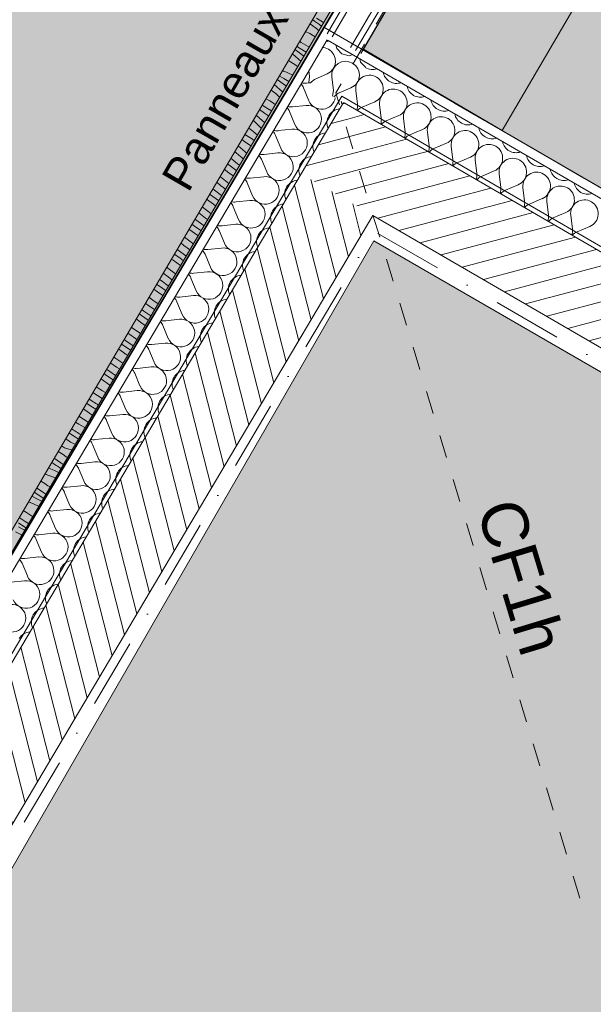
# Model space of a CAD drawing. Header units: millimetres. Extents: x -107151 to 48086, y -42122 to 26068.
# Tile 25 of 57: x -72703 to -71456, y 1081 to 3220. Entities that reach past the tile are written whole.
import ezdxf
from ezdxf.enums import TextEntityAlignment as Align

# ---------------------------------------------------------------- set-up
doc = ezdxf.new("R2010")
doc.units = ezdxf.units.MM
doc.header["$MEASUREMENT"] = 0
for name, pattern in [('! URB Limite propriété', [300, 150, -75, 0, -75]), ('TIRET 2', [100, 50, -50]), ('Tirets petits', [125, 75, -50])]:
    doc.linetypes.add(name, pattern=pattern)
for name, color, linetype in [('01-STR_Dalles.ARCHI', 7, 'Continuous'), ('01-STR_Murs extérieurs.ARCHI', 7, 'Continuous'), ('03-SURFACE _ Utile.ARCHI', 7, 'Continuous'), ('04-SOE_Cloisons .ARCHI', 7, 'Continuous'), ('04-SOE_Faux Plafond.ARCHI', 7, 'Continuous'), ('04-SOE_Revetement de sol.ARCHI', 7, 'Continuous'), ('05-INF _ ANNOTATIONS.ARCHI', 7, 'Continuous'), ('05-INF _ COTATIONS.ARCHI', 7, 'Continuous'), ('05-INF _ Sécurité CF.ARCHI', 7, 'Continuous'), ('06-REP _ EQUIP MOBI _ marché.ARCHI', 7, 'Continuous'), ('07-VRD_Terrain_Batiments.ARCHI', 7, 'Continuous'), ('Marques de Zone Archicad', 7, 'Continuous'), ('Nouveau_07-VRD_Terrain EDL_Parcelle.ARCHI', 7, 'Continuous')]:
    doc.layers.add(name, color=color, linetype=linetype)
doc.styles.add('STYLE_GENERE_1', font='arial.ttf')
doc.styles.add('STYLE_GENERE_2', font='arial.ttf')
doc.styles.add('STYLE_GENERE_3', font='txt')
doc.dimstyles.new('STYLE_GENERE__1', dxfattribs={"dimtxt": 75, "dimasz": 57, "dimexe": 0.18, "dimexo": 50, "dimgap": 0, "dimtad": 1, "dimlfac": 0.001, "dimzin": 0, "dimdsep": 46, "dimtxsty": 'STYLE_GENERE_1', "dimblk": 'ARROWHEAD_2', "dimblk1": 'ARROWHEAD_2', "dimblk2": 'ARROWHEAD_2', "dimcen": 0.09, "dimclrd": 256, "dimclre": 256, "dimclrt": 256, "dimazin": 0, "dimtfac": 1, "dimtdec": 4, "dimtmove": 0, "dimatfit": 3, "dimfxl": 0, "dimtolj": 1, "dimtzin": 0, "dimarcsym": 0})
pattern_1 = [(14.89894, (0, 0), (-9.64181, 36.239281), [])]

# ---------------------------------------------------------------- blocks, each defined once
blk = doc.blocks.new('Dalle_1_1', base_point=(-76490.4, 21808.4))
at = {"layer": '01-STR_Dalles.ARCHI', "color": 7, "linetype": 'Continuous', "lineweight": 5, "flags": 128}
blk.add_lwpolyline([(-76490.4, 21808.4), (-87291.7, 4437.9), (-82006.1, 1387.3), (-82427.2, 536.8), (-75888.9, -3286.9), (-75794, -3342.4), (-72002.7, 3053.2), (-57796.5, -5182.2), (-57450.3, -5385.2), (-56247.6, -3332.7), (-54208.1, -4527.8), (-54717.7, -5397.6), (-55684.1, -4831.3), (-56368.8, -6019.3), (-56368.6, -6019.4), (-46020, -12001.9), (-45857.1, -11724.1), (-45699, -11816.7), (-44122.6, -12740.4), (-42483.4, -9942.8), (-41387.9, -10574.3), (-36023.4, -1555.2), (-50738.9, 6940.8), (-57097.2, 10611.7)], close=True, dxfattribs=at)
blk = doc.blocks.new('CCA GC TPE-PME & TI LCTI__1_1', base_point=(-78292.1, 4320))
at = {"layer": '03-SURFACE _ Utile.ARCHI', "linetype": 'Continuous', "lineweight": 0, "true_color": 0xffefb9}
h = blk.add_hatch(color=254, dxfattribs=at)
h.paths.add_polyline_path([(-82834.8, 11605.5), (-87291.7, 4437.9), (-82006.1, 1387.3), (-82427.2, 536.8), (-76535.8, -2908.6), (-76373.2, -2634.8), (-75726.8, -3013.5), (-72046.2, 3195.6), (-70860.3, 5219.9), (-77976.6, 9389.7), (-78719.2, 8122.4), (-80056.6, 8906), (-79589.1, 9703.7)])
h.paths.add_polyline_path([(-80239.1, 4373.2), (-80584.2, 4575.4), (-80382, 4920.5), (-80036.9, 4718.3)], flags=0)
h.paths.add_polyline_path([(-75455.7, 1570.4), (-75253.5, 1915.5), (-74908.4, 1713.3), (-75110.6, 1368.2)], flags=0)
at = {"layer": 'Marques de Zone Archicad', "color": 7, "lineweight": 5}
for tag, height, style, p in [('ROOM_NAME', 125, 'STYLE_GENERE_2', (-79033.5, 5286.6)), ('measuredAreaCode', 100, 'STYLE_GENERE_1', (-79151.3, 5088.1)), ('DUMMY_862', 100, 'STYLE_GENERE_1', (-79249.6, 4918)), ('DUMMY_863', 100, 'STYLE_GENERE_1', (-78978.9, 4761.8)), ('DUMMY_864', 100, 'STYLE_GENERE_1', (-79347.8, 4747.9)), ('ceilingHeightCode', 100, 'STYLE_GENERE_1', (-79446, 4577.8)), ('DUMMY_865', 100, 'STYLE_GENERE_1', (-79011.1, 4553.6)), ('DUMMY_861', 125, 'STYLE_GENERE_2', (-77059.6, 4175.5))]:
    blk.add_attdef(tag, text='', height=height, rotation=329.9997, dxfattribs=dict(at, style=style)).set_placement(p, align=Align.TOP_LEFT)
blk = doc.blocks.new('Archives__14_1', base_point=(-67732.9, 3707.5))
at = {"layer": '03-SURFACE _ Utile.ARCHI', "linetype": 'Continuous', "lineweight": 0, "true_color": 0xe4e4e4}
blk.add_hatch(color=254, dxfattribs=at).paths.add_polyline_path([(-70775.7, 5170.3), (-71957.1, 3153.9), (-66602.8, 50), (-63562.4, 5234.9), (-67197.8, 7365), (-69069.5, 4170.6)])
at = {"layer": 'Marques de Zone Archicad', "color": 7, "lineweight": 5}
for tag, height, style, p in [('ROOM_NAME', 125, 'STYLE_GENERE_2', (-68177.3, 4502.5)), ('measuredAreaCode', 100, 'STYLE_GENERE_1', (-68295.1, 4304.1)), ('DUMMY_861', 125, 'STYLE_GENERE_2', (-67550.1, 4169)), ('DUMMY_862', 100, 'STYLE_GENERE_1', (-68393.3, 4134)), ('DUMMY_864', 100, 'STYLE_GENERE_1', (-68491.5, 3963.9)), ('DUMMY_863', 100, 'STYLE_GENERE_1', (-68122.7, 3977.7)), ('ceilingHeightCode', 100, 'STYLE_GENERE_1', (-68589.8, 3793.8)), ('DUMMY_865', 100, 'STYLE_GENERE_1', (-68154.9, 3769.5))]:
    blk.add_attdef(tag, text='', height=height, rotation=329.9997, dxfattribs=dict(at, style=style)).set_placement(p, align=Align.TOP_LEFT)
blk = doc.blocks.new('Dalle_5_1', base_point=(-75676.6, -3744.5))
at = {"layer": '07-VRD_Terrain_Batiments.ARCHI', "linetype": 'Continuous', "lineweight": 0, "true_color": 0x404040}
blk.add_hatch(color=250, dxfattribs=at).paths.add_polyline_path([(-75676.6, -3744.5), (-67765.8, -8311.8), (-64022.6, -1828.4), (-71933.4, 2738.9)])
at = {"layer": '07-VRD_Terrain_Batiments.ARCHI', "color": 7, "linetype": 'Continuous', "lineweight": 5, "flags": 128}
blk.add_lwpolyline([(-75676.6, -3744.5), (-67765.8, -8311.8), (-64022.6, -1828.4), (-71933.4, 2738.9)], close=True, dxfattribs=at)
blk = doc.blocks.new('Dalle_15_1', base_point=(-87291.7, 4437.9))
at = {"layer": '04-SOE_Faux Plafond.ARCHI', "color": 252, "linetype": 'Tirets petits', "lineweight": 5, "flags": 128}
blk.add_lwpolyline([(-87291.7, 4437.9), (-76490.4, 21808.4), (-36023.4, -1555.2), (-39156.1, -6822.1), (-43638.1, -4195.9), (-44805.9, -6188.9), (-44314, -6477.2), (-44986.5, -7624.8), (-50462.4, -4416.2), (-48205.6, -549), (-53358.6, 2470.3), (-55548, -1266), (-59721.9, 1179.7), (-57371.2, 5191.5), (-65453.9, 9927.5), (-66046.3, 8916.5), (-66364.8, 9103.1), (-66378.8, 9079.2), (-70895.3, 11725.6), (-70035.8, 13192.4), (-72449.2, 14601.8), (-72270.8, 14906.2), (-74211.7, 16044.4), (-75362.2, 14080.9), (-76599.5, 14805.9), (-79551.2, 9768.4), (-78213.9, 8984.8), (-77976.6, 9389.7), (-70980, 5290.4), (-70849, 5213.7), (-70849.1, 5213.6), (-69069.5, 4170.6), (-67197.9, 7365), (-63477.8, 5185.3), (-63466.2, 5205.2), (-60449.3, 3437.4), (-62205.2, 440.8), (-59959, -875.4), (-60086.5, -1092.9), (-59801.5, -1259.9), (-60953, -3225.2), (-70246.3, 2162.2), (-72041.8, 3203), (-73941.7, -2), (-75888.9, -3286.9), (-77581.8, -2296.9), (-82427.2, 536.8), (-82006.1, 1387.3)], close=True, dxfattribs=at)
blk = doc.blocks.new('Dalle_18_1', base_point=(-87291.7, 4437.9))
at = {"layer": '04-SOE_Revetement de sol.ARCHI', "color": 7, "linetype": 'Continuous', "lineweight": 5, "flags": 128}
blk.add_lwpolyline([(-70849, 5213.7), (-75727.3, -3013.2), (-75987.6, -2858.4), (-76372.1, -2633.1), (-76534.2, -2909.6), (-82427.2, 536.8), (-82006.1, 1387.3), (-87291.7, 4437.9)], dxfattribs=at)
blk = doc.blocks.new('Mur_52_1', base_point=(-72046.2, 3195.6))
at = {"layer": '04-SOE_Cloisons .ARCHI', "color": 7, "linetype": 'Continuous', "lineweight": 5}
for p, q in [((-70849.1, 5213.3), (-72035, 3189)), ((-70837.8, 5206.7), (-72023.8, 3182.5)), ((-70798.2, 5183.5), (-71984.1, 3159.2)), ((-70786.9, 5176.9), (-71972.9, 3152.6))]:
    blk.add_line(p, q, dxfattribs=at)
at = {"layer": '04-SOE_Cloisons .ARCHI', "color": 7, "linetype": 'Continuous', "lineweight": 5, "flags": 128}
for points in [[(-70860.3, 5219.9), (-72046.2, 3195.6)], [(-71961.7, 3146.1), (-70775.7, 5170.3)]]:
    blk.add_lwpolyline(points, dxfattribs=at)
blk = doc.blocks.new('*X326')
at = {"layer": '01-STR_Murs extérieurs.ARCHI', "color": 7, "linetype": 'Continuous', "lineweight": 5}
for p, q in [((-72037, 3172), (-72034, 3172.9)), ((-72039.2, 3158.4), (-72044.7, 3159)), ((-72031.6, 3155.3), (-72039.2, 3158.4)), ((-72028.8, 3153.1), (-72031.6, 3155.3)), ((-72072.9, 3096), (-72074.4, 3108.9)), ((-72062.5, 3090), (-72034.9, 3101.7)), ((-72034.9, 3101.7), (-72027.8, 3106)), ((-72027.8, 3106), (-72022.1, 3112)), ((-72024.3, 3104), (-72024.5, 3095.7)), ((-72021.9, 3111.9), (-72024.3, 3104)), ((-72022.1, 3112), (-72019.4, 3117.2)), ((-72019.1, 3116.2), (-72021.9, 3111.9)), ((-72074.9, 3083.5), (-72072.9, 3096)), ((-72062.5, 3090), (-72072.3, 3082)), ((-72021, 3065.9), (-72024.5, 3095.7)), ((-72023, 3053.4), (-72021, 3065.9)), ((-72010.6, 3059.9), (-72020.4, 3051.9)), ((-72010.6, 3059.9), (-72005.1, 3062.2))]:
    blk.add_line(p, q, dxfattribs=at)
blk = doc.blocks.new('*X327')
at = {"layer": '01-STR_Murs extérieurs.ARCHI', "color": 7, "linetype": 'Continuous', "lineweight": 5}
for p, q in [((-72033.1, 3173.2), (-72031.2, 3173.8)), ((-72015.7, 3164.8), (-72014, 3157.2)), ((-72025.1, 3150.2), (-72028.8, 3153.1)), ((-72020.2, 3143.5), (-72025.1, 3150.2)), ((-72017.3, 3135.7), (-72020.2, 3143.5)), ((-72014, 3157.2), (-72002.6, 3145.4)), ((-72002.6, 3145.4), (-71986.7, 3141.4)), ((-71986.7, 3141.4), (-71979.3, 3143.7)), ((-72018.3, 3119.4), (-72016.7, 3127.5)), ((-72011.2, 3124.3), (-72017.4, 3118.8)), ((-72016.7, 3127.5), (-72017.3, 3135.7)), ((-72003.7, 3127.8), (-72011.2, 3124.3)), ((-71995.6, 3129.2), (-72003.7, 3127.8)), ((-71987.3, 3128.3), (-71995.6, 3129.2)), ((-71979.7, 3125.2), (-71987.3, 3128.3)), ((-71973.1, 3120.1), (-71979.7, 3125.2)), ((-71963.7, 3134.7), (-71962.1, 3127.1)), ((-71962.1, 3127.1), (-71951.7, 3116.3)), ((-72019.4, 3117.2), (-72018.3, 3119.4)), ((-72017.4, 3118.8), (-72019.1, 3116.2)), ((-71968.3, 3113.4), (-71973.1, 3120.1)), ((-71965.4, 3105.6), (-71968.3, 3113.4)), ((-71964.8, 3097.4), (-71965.4, 3105.6)), ((-71965.7, 3092.6), (-71964.8, 3097.4)), ((-72005.1, 3062.2), (-71983, 3071.6)), ((-71983, 3071.6), (-71975.9, 3075.9)), ((-71975.9, 3075.9), (-71975.3, 3076.5))]:
    blk.add_line(p, q, dxfattribs=at)
blk = doc.blocks.new('*X328')
at = {"layer": '01-STR_Murs extérieurs.ARCHI', "color": 7, "linetype": 'Continuous', "lineweight": 5}
for p, q in [((-71969.1, 3035.8), (-71972.6, 3065.6)), ((-71958.7, 3029.8), (-71931.1, 3041.5)), ((-71917.1, 3005.7), (-71920.7, 3035.5)), ((-71906.8, 2999.7), (-71879.2, 3011.4)), ((-71865.2, 2975.6), (-71868.8, 3005.4)), ((-71854.9, 2969.6), (-71827.2, 2981.3)), ((-71813.3, 2945.5), (-71816.9, 2975.3)), ((-71802.9, 2939.5), (-71775.3, 2951.3)), ((-71761.4, 2915.4), (-71765, 2945.2)), ((-71751, 2909.4), (-71723.4, 2921.2)), ((-71709.5, 2885.3), (-71713, 2915.1)), ((-71699.1, 2879.3), (-71671.5, 2891.1)), ((-71657.6, 2855.3), (-71661.1, 2885)), ((-71647.2, 2849.2), (-71619.6, 2861)), ((-71605.7, 2825.2), (-71609.2, 2855)), ((-71595.3, 2819.1), (-71567.7, 2830.9)), ((-71553.8, 2795.1), (-71557.3, 2824.9)), ((-71543.4, 2789.1), (-71515.8, 2800.8)), ((-71501.9, 2765), (-71505.4, 2794.8)), ((-71491.5, 2759), (-71463.9, 2770.7))]:
    blk.add_line(p, q, dxfattribs=at)
for centre, start, end in [((-71935.7, 3141.3), 237.3096, 288.5863), ((-71883.7, 3111.2), 191.2115, 288.5863), ((-71994.7, 3099.2), 309.9192, 348.7639), ((-71942.8, 3069.1), 59.8989, 186.7688), ((-71942.8, 3069.1), 293.029, 59.8989), ((-71890.9, 3039), 59.8989, 186.7688), ((-71890.9, 3039), 293.029, 59.8989), ((-71831.8, 3081.1), 191.2115, 288.5863), ((-71839, 3009), 59.8989, 186.7688), ((-71779.9, 3051), 191.2115, 288.5863), ((-71998.8, 3032.3), 341.8163, 6.7688), ((-71946.9, 3002.2), 113.029, 137.9815), ((-71839, 3009), 293.029, 59.8989), ((-71728, 3020.9), 191.2115, 288.5863), ((-71946.9, 3002.2), 341.8163, 6.7688), ((-71895, 2972.1), 113.029, 137.9815), ((-71787.1, 2978.9), 59.8989, 186.7688), ((-71787.1, 2978.9), 293.029, 59.8989), ((-71895, 2972.1), 341.8163, 6.7688), ((-71735.2, 2948.8), 59.8989, 186.7688), ((-71735.2, 2948.8), 293.029, 59.8989), ((-71676.1, 2990.8), 191.2115, 288.5863), ((-71843.1, 2942), 113.029, 137.9815), ((-71624.2, 2960.7), 191.2115, 288.5863), ((-71843.1, 2942), 341.8163, 6.7688), ((-71791.2, 2911.9), 113.029, 137.9815), ((-71683.3, 2918.7), 59.8989, 186.7688), ((-71683.3, 2918.7), 293.029, 59.8989), ((-71791.2, 2911.9), 341.8163, 6.7688), ((-71739.3, 2881.8), 113.029, 137.9815), ((-71631.3, 2888.6), 59.8989, 186.7688), ((-71631.3, 2888.6), 293.029, 59.8989), ((-71572.3, 2930.6), 191.2115, 288.5863), ((-71579.4, 2858.5), 59.8989, 186.7688), ((-71520.4, 2900.5), 191.2115, 288.5863), ((-71739.3, 2881.8), 341.8163, 6.7688), ((-71687.4, 2851.7), 113.029, 137.9815), ((-71579.4, 2858.5), 293.029, 59.8989), ((-71687.4, 2851.7), 341.8163, 6.7688), ((-71635.5, 2821.6), 113.029, 137.9815), ((-71527.5, 2828.4), 59.8989, 186.7688), ((-71527.5, 2828.4), 293.029, 59.8989), ((-71468.5, 2870.5), 191.2115, 288.5864), ((-71635.5, 2821.6), 341.8164, 6.7688), ((-71475.6, 2798.3), 59.8989, 186.7688), ((-71475.6, 2798.3), 293.029, 59.8989), ((-71583.6, 2791.5), 113.029, 137.9815), ((-71583.6, 2791.5), 341.8164, 6.7688), ((-71531.7, 2761.4), 113.029, 137.9815), ((-71531.7, 2761.4), 341.8164, 6.7688), ((-71479.8, 2731.4), 113.029, 137.9815)]:
    blk.add_arc(centre, 30, start, end, dxfattribs=at)
blk = doc.blocks.new('Mur_96_1', base_point=(-57602.4, -5167.5))
at = {"layer": '01-STR_Murs extérieurs.ARCHI', "linetype": 'Continuous', "lineweight": 0, "true_color": 0x000000}
h = blk.add_hatch(dxfattribs=at)
h.set_pattern_fill('Hachure_simple_0001', color=18, style=0, pattern_type=2)
h.set_pattern_definition(pattern_1)
h.paths.add_polyline_path([(-72091, 2884.8), (-71935.2, 2794.5), (-71999.2, 3039.6)])
h = blk.add_hatch(dxfattribs=at)
h.set_pattern_fill('Hachure_simple_0001', color=18, style=0, pattern_type=2)
h.set_pattern_definition(pattern_1)
h.paths.add_polyline_path([(-71997.7, 3038.7), (-71998.6, 3037.2), (-71935.2, 2794.5), (-71843.4, 2949.3)])
h = blk.add_hatch(dxfattribs=at)
h.set_pattern_fill('Hachure_simple_0001', color=18, style=0, pattern_type=2)
h.set_pattern_definition(pattern_1)
h.paths.add_polyline_path([(-71843.4, 2949.3), (-71935.2, 2794.5), (-57909.8, -5336.1), (-57818.8, -5180.8)])
at = {"layer": '01-STR_Murs extérieurs.ARCHI', "color": 7, "linetype": 'Continuous', "lineweight": 5}
for p, q in [((-72034.7, 3175.8), (-72085.7, 3089.8)), ((-72032.3, 3174.4), (-72033.7, 3172.1)), ((-72032.3, 3174.4), (-57872.1, -5034.3)), ((-71999.2, 3039.6), (-72091, 2884.8)), ((-71997.7, 3038.7), (-71998.6, 3037.2)), ((-71997.7, 3038.7), (-57905.3, -5130.6))]:
    blk.add_line(p, q, dxfattribs=at)
at = {"layer": '01-STR_Murs extérieurs.ARCHI', "color": 7, "linetype": 'Continuous', "lineweight": 5, "flags": 128}
for points in [[(-72041.8, 3203), (-72052, 3185.8)], [(-66601, 49), (-72041.8, 3203)], [(-71935.2, 2794.5), (-57909.8, -5336.1)]]:
    blk.add_lwpolyline(points, dxfattribs=at)
at = {"layer": '01-STR_Murs extérieurs.ARCHI', "color": 7, "lineweight": 5}
for name in ['*X326', '*X327', '*X328']:
    blk.add_blockref(name, (0, 0), dxfattribs=at)
blk = doc.blocks.new('*X345')
at = {"layer": '01-STR_Murs extérieurs.ARCHI', "color": 7, "linetype": 'Continuous', "lineweight": 5}
for p, q in [((-72073, 3082.4), (-72079.8, 3081.7)), ((-72074.4, 3043.6), (-72085.9, 3071.4)), ((-72105, 2992), (-72116.5, 3019.8)), ((-72080.5, 3033.3), (-72110.4, 3030.1)), ((-72111.1, 2981.7), (-72141, 2978.5)), ((-72135.6, 2940.4), (-72147.1, 2968.1)), ((-72141.7, 2930.1), (-72171.6, 2926.9)), ((-72166.2, 2888.8), (-72177.7, 2916.5)), ((-72172.3, 2878.5), (-72202.2, 2875.2)), ((-72196.8, 2837.2), (-72208.3, 2864.9)), ((-72202.9, 2826.9), (-72232.7, 2823.6)), ((-72227.4, 2785.6), (-72238.9, 2813.3)), ((-72258, 2734), (-72269.5, 2761.7)), ((-72233.5, 2775.3), (-72263.3, 2772)), ((-72264.1, 2723.6), (-72293.9, 2720.4)), ((-72288.6, 2682.4), (-72300.1, 2710.1)), ((-72319.2, 2630.7), (-72330.7, 2658.5)), ((-72294.7, 2672), (-72324.5, 2668.8)), ((-72325.3, 2620.4), (-72355.1, 2617.2)), ((-72349.8, 2579.1), (-72361.2, 2606.9)), ((-72355.9, 2568.8), (-72385.7, 2565.6)), ((-72380.4, 2527.5), (-72391.8, 2555.2)), ((-72411, 2475.9), (-72422.4, 2503.6)), ((-72386.5, 2517.2), (-72416.3, 2513.9)), ((-72417.1, 2465.6), (-72446.9, 2462.3)), ((-72441.6, 2424.3), (-72453, 2452)), ((-72472.2, 2372.7), (-72483.6, 2400.4)), ((-72447.7, 2414), (-72477.5, 2410.7)), ((-72478.3, 2362.4), (-72508.1, 2359.1)), ((-72502.8, 2321.1), (-72514.2, 2348.8)), ((-72508.9, 2310.7), (-72538.7, 2307.5)), ((-72533.4, 2269.4), (-72544.8, 2297.2)), ((-72563.9, 2217.8), (-72575.4, 2245.6)), ((-72539.5, 2259.1), (-72569.3, 2255.9)), ((-72570.1, 2207.5), (-72599.9, 2204.3)), ((-72594.5, 2166.2), (-72606, 2193.9)), ((-72625.1, 2114.6), (-72636.6, 2142.3)), ((-72600.7, 2155.9), (-72630.5, 2152.7)), ((-72631.3, 2104.3), (-72661.1, 2101)), ((-72655.7, 2063), (-72667.2, 2090.7)), ((-72686.3, 2011.4), (-72697.8, 2039.1)), ((-72661.9, 2052.7), (-72691.7, 2049.4)), ((-72692.4, 2001.1), (-72722.3, 1997.8))]:
    blk.add_line(p, q, dxfattribs=at)
for centre, start, end in [((-72113.6, 3059.9), 22.4716, 42.3301), ((-72083, 3111.5), 256.3529, 276.2114), ((-72046.7, 3055.1), 202.4716, 350.2542), ((-71974.6, 3047.3), 189.0013, 204.3045), ((-72144.2, 3008.3), 22.4716, 42.3301), ((-72113.6, 3059.9), 256.3529, 276.2114), ((-72077.3, 3003.5), 202.4716, 96.2114), ((-72005.2, 2995.7), 94.3784, 149.3415), ((-72005.2, 2995.7), 149.3415, 204.3045), ((-72174.8, 2956.7), 22.4716, 42.3301), ((-72144.2, 3008.3), 256.3529, 276.2114), ((-72107.9, 2951.9), 202.4716, 96.2114), ((-72035.8, 2944), 94.3784, 149.3415), ((-72035.8, 2944), 149.3415, 204.3045), ((-72138.5, 2900.3), 202.4716, 96.2114), ((-72205.4, 2905.1), 22.4716, 42.3301), ((-72174.8, 2956.7), 256.3529, 276.2114), ((-72066.4, 2892.4), 94.3784, 149.3415), ((-72066.4, 2892.4), 149.3415, 204.3045), ((-72236, 2853.5), 22.4716, 42.3301), ((-72205.4, 2905.1), 256.3529, 276.2114), ((-72169.1, 2848.7), 202.4716, 96.2114), ((-72097, 2840.8), 94.3784, 149.3415), ((-72097, 2840.8), 149.3415, 204.3045), ((-72236, 2853.5), 256.3529, 276.2114), ((-72199.7, 2797), 202.4716, 96.2114), ((-72266.6, 2801.8), 22.4716, 42.3301), ((-72127.6, 2789.2), 149.3415, 204.3045), ((-72127.6, 2789.2), 94.3784, 149.3415), ((-72297.2, 2750.2), 22.4716, 42.3301), ((-72266.6, 2801.8), 256.3529, 276.2114), ((-72230.3, 2745.4), 202.4716, 96.2114), ((-72158.2, 2737.6), 94.3784, 149.3415), ((-72158.2, 2737.6), 149.3415, 204.3045), ((-72327.8, 2698.6), 22.4716, 42.3301), ((-72297.2, 2750.2), 256.3529, 276.2114), ((-72260.9, 2693.8), 202.4716, 96.2114), ((-72188.8, 2686), 94.3784, 149.3415), ((-72188.8, 2686), 149.3415, 204.3045), ((-72358.4, 2647), 22.4716, 42.3301), ((-72327.8, 2698.6), 256.3529, 276.2114), ((-72291.5, 2642.2), 202.4716, 96.2114), ((-72219.4, 2634.4), 94.3784, 149.3415), ((-72219.4, 2634.4), 149.3415, 204.3045), ((-72389, 2595.4), 22.4716, 42.3301), ((-72358.4, 2647), 256.3529, 276.2114), ((-72322.1, 2590.6), 202.4716, 96.2114), ((-72250, 2582.7), 94.3784, 149.3415), ((-72250, 2582.7), 149.3415, 204.3045), ((-72389, 2595.4), 256.3529, 276.2114), ((-72352.7, 2539), 202.4716, 96.2114), ((-72419.6, 2543.8), 22.4716, 42.3301), ((-72280.6, 2531.1), 149.3415, 204.3045), ((-72280.6, 2531.1), 94.3784, 149.3415), ((-72450.2, 2492.2), 22.4716, 42.3301), ((-72419.6, 2543.8), 256.3529, 276.2114), ((-72383.3, 2487.4), 202.4716, 96.2114), ((-72311.2, 2479.5), 94.3784, 149.3415), ((-72311.2, 2479.5), 149.3415, 204.3045), ((-72480.8, 2440.5), 22.4716, 42.3301), ((-72450.2, 2492.2), 256.3529, 276.2114), ((-72413.8, 2435.8), 202.4716, 96.2114), ((-72341.8, 2427.9), 149.3415, 204.3045), ((-72341.8, 2427.9), 94.3784, 149.3415), ((-72511.4, 2388.9), 22.4716, 42.3301), ((-72480.8, 2440.5), 256.3529, 276.2114), ((-72444.4, 2384.1), 202.4716, 96.2114), ((-72372.4, 2376.3), 94.3784, 149.3415), ((-72372.4, 2376.3), 149.3415, 204.3045), ((-72541.9, 2337.3), 22.4716, 42.3301), ((-72511.4, 2388.9), 256.3529, 276.2114), ((-72475, 2332.5), 202.4716, 96.2114), ((-72403, 2324.7), 94.3784, 149.3415), ((-72403, 2324.7), 149.3415, 204.3045), ((-72505.6, 2280.9), 202.4716, 96.2114), ((-72572.5, 2285.7), 22.4716, 42.3301), ((-72541.9, 2337.3), 256.3529, 276.2114), ((-72433.6, 2273.1), 149.3415, 204.3045), ((-72433.6, 2273.1), 94.3784, 149.3415), ((-72603.1, 2234.1), 22.4716, 42.3301), ((-72572.5, 2285.7), 256.3529, 276.2114), ((-72536.2, 2229.3), 202.4716, 96.2114), ((-72464.2, 2221.5), 94.3784, 149.3415), ((-72464.2, 2221.5), 149.3415, 204.3045), ((-72633.7, 2182.5), 22.4716, 42.3301), ((-72603.1, 2234.1), 256.3529, 276.2114), ((-72566.8, 2177.7), 202.4716, 96.2114), ((-72494.8, 2169.8), 149.3415, 204.3045), ((-72494.8, 2169.8), 94.3784, 149.3415), ((-72664.3, 2130.9), 22.4716, 42.3301), ((-72633.7, 2182.5), 256.3529, 276.2114), ((-72597.4, 2126.1), 202.4716, 96.2114), ((-72525.3, 2118.2), 94.3784, 149.3415), ((-72525.3, 2118.2), 149.3415, 204.3045), ((-72694.9, 2079.3), 22.4716, 42.3301), ((-72664.3, 2130.9), 256.3529, 276.2114), ((-72628, 2074.5), 202.4716, 96.2114), ((-72555.9, 2066.6), 94.3784, 149.3415), ((-72555.9, 2066.6), 149.3415, 204.3045), ((-72658.6, 2022.8), 202.4716, 96.2114), ((-72725.5, 2027.6), 22.4716, 42.3301), ((-72694.9, 2079.3), 256.3529, 276.2114), ((-72586.5, 2015), 94.3784, 149.3415), ((-72586.5, 2015), 149.3415, 204.3045), ((-72689.2, 1971.2), 202.4716, 96.2114), ((-72617.1, 1963.4), 94.3784, 149.3415), ((-72617.1, 1963.4), 149.3415, 204.3045), ((-72719.8, 1919.6), 202.4716, 96.2114), ((-72647.7, 1911.8), 149.3415, 204.3045), ((-72647.7, 1911.8), 94.3784, 149.3415), ((-72678.3, 1860.2), 94.3784, 149.3415)]:
    blk.add_arc(centre, 30, start, end, dxfattribs=at)
blk = doc.blocks.new('Mur_100_1', base_point=(-72041.8, 3203))
at = {"layer": '01-STR_Murs extérieurs.ARCHI', "linetype": 'Continuous', "lineweight": 0, "true_color": 0x000000}
h = blk.add_hatch(dxfattribs=at)
h.set_pattern_fill('Hachure_simple_0001', color=18, style=0, pattern_type=2)
h.set_pattern_definition([(104.34148, (0, 0), (36.331375, 9.288768), [])])
h.paths.add_polyline_path([(-72091, 2884.8), (-75785.3, -3347.5), (-75629.9, -3438.4), (-71935.2, 2794.5)])
at = {"layer": '01-STR_Murs extérieurs.ARCHI', "color": 7, "linetype": 'Continuous', "lineweight": 5}
for p, q in [((-72034.7, 3175.8), (-72085.7, 3089.8)), ((-72032.3, 3174.4), (-72033.7, 3172.1)), ((-75871.6, -3297), (-72085.7, 3089.8)), ((-71999.2, 3039.6), (-72091, 2884.8)), ((-71997.7, 3038.7), (-71998.6, 3037.2)), ((-75785.3, -3347.5), (-72091, 2884.8))]:
    blk.add_line(p, q, dxfattribs=at)
at = {"layer": '01-STR_Murs extérieurs.ARCHI', "color": 7, "linetype": 'Continuous', "lineweight": 5, "flags": 128}
for points in [[(-72052, 3185.8), (-75726.8, -3013.5)], [(-75629.9, -3438.4), (-71935.2, 2794.5)]]:
    blk.add_lwpolyline(points, dxfattribs=at)
at = {"layer": '01-STR_Murs extérieurs.ARCHI', "color": 7, "lineweight": 5}
blk.add_blockref('*X345', (0, 0), dxfattribs=at)
blk = doc.blocks.new('*X506')
at = {"layer": '06-REP _ EQUIP MOBI _ marché.ARCHI', "color": 7, "linetype": 'Continuous', "lineweight": 5}
for p, q in [((-72072.3, 3210.7), (-72069.2, 3208.6)), ((-72065.7, 3206), (-72069.2, 3208.6)), ((-72062.4, 3216.7), (-72066.8, 3219.9)), ((-72051.8, 3209), (-72062.4, 3216.7)), ((-72043, 3213.1), (-72058.3, 3222.7)), ((-72047.3, 3205.8), (-72051.8, 3209)), ((-72072.3, 3189.3), (-72082, 3194.1)), ((-72061, 3182.6), (-72072.3, 3189.3)), ((-72062.3, 3203.4), (-72065.7, 3206)), ((-72058.9, 3200.8), (-72062.3, 3203.4)), ((-72055.6, 3198.1), (-72058.9, 3200.8)), ((-72053.1, 3196), (-72055.6, 3198.1)), ((-72091.5, 3170.3), (-72094.9, 3172.3)), ((-72075.9, 3161.4), (-72091.5, 3170.3)), ((-72109.4, 3144.2), (-72110.8, 3145.3)), ((-72106.1, 3141.5), (-72109.4, 3144.2)), ((-72095.1, 3147.5), (-72105.2, 3154.8)), ((-72093.7, 3157.2), (-72101.1, 3161.8)), ((-72085.7, 3140.7), (-72095.1, 3147.5)), ((-72080.7, 3149.1), (-72093.7, 3157.2)), ((-72073.9, 3160.7), (-72075.9, 3161.4)), ((-72114.3, 3128.4), (-72119.1, 3131.2)), ((-72102.8, 3120.6), (-72114.3, 3128.4)), ((-72102.8, 3138.7), (-72106.1, 3141.5)), ((-72099.6, 3135.9), (-72102.8, 3138.7)), ((-72096.4, 3133), (-72099.6, 3135.9)), ((-72092.3, 3129.4), (-72096.4, 3133)), ((-72129.8, 3107.6), (-72132.2, 3108.9)), ((-72123.4, 3105.4), (-72129.8, 3107.6)), ((-72117.2, 3102.9), (-72123.4, 3105.4)), ((-72111.2, 3100.1), (-72117.2, 3102.9)), ((-72099.2, 3117.8), (-72102.8, 3120.6)), ((-72138.4, 3085.9), (-72143.6, 3089.7)), ((-72129, 3091.8), (-72138.8, 3097.9)), ((-72127.8, 3078.3), (-72138.4, 3085.9)), ((-72118.3, 3085.3), (-72129, 3091.8)), ((-72110, 3099.5), (-72111.2, 3100.1)), ((-72156.7, 3066.7), (-72157, 3066.9)), ((-72145.7, 3058.2), (-72156.7, 3066.7)), ((-72131.6, 3062.7), (-72150, 3078.9)), ((-72138.2, 3051.5), (-72145.7, 3058.2)), ((-72124, 3075.6), (-72127.8, 3078.3)), ((-72165, 3046.2), (-72168.3, 3047.7)), ((-72159.1, 3043), (-72165, 3046.2)), ((-72153.4, 3039.5), (-72159.1, 3043)), ((-72147.9, 3035.7), (-72153.4, 3039.5)), ((-72181.7, 3024.4), (-72181.9, 3024.6)), ((-72171.1, 3016.8), (-72181.7, 3024.4)), ((-72164.3, 3026.7), (-72176.4, 3034)), ((-72162.4, 3010.6), (-72171.1, 3016.8)), ((-72155.8, 3021.6), (-72164.3, 3026.7)), ((-72147.7, 3035.5), (-72147.9, 3035.7)), ((-72189.2, 2995.1), (-72195.9, 3001)), ((-72181.7, 3005.5), (-72189.3, 3012.1)), ((-72179.5, 2985.3), (-72189.2, 2995.1)), ((-72170.8, 2996.3), (-72181.7, 3005.5)), ((-72201.8, 2981.8), (-72205.6, 2984.5)), ((-72196.5, 2977.7), (-72201.8, 2981.8)), ((-72191.5, 2973.3), (-72196.5, 2977.7)), ((-72186.7, 2969.3), (-72191.5, 2973.3)), ((-72178, 2984), (-72179.5, 2985.3)), ((-72214.3, 2955.3), (-72220.3, 2959.6)), ((-72200.7, 2945.6), (-72214.3, 2955.3)), ((-72199.4, 2961.6), (-72214, 2970.3)), ((-72193.7, 2957.3), (-72199.4, 2961.6)), ((-72233.4, 2931.4), (-72235.6, 2933.6)), ((-72226.5, 2925.4), (-72233.4, 2931.4)), ((-72212.7, 2932.4), (-72228.5, 2945.6)), ((-72209.8, 2930), (-72212.7, 2932.4)), ((-72229.4, 2906.3), (-72244.4, 2918.6)), ((-72219.6, 2919.5), (-72226.5, 2925.4)), ((-72217.2, 2917.5), (-72219.6, 2919.5)), ((-72248.2, 2887.2), (-72258.6, 2894.6)), ((-72234.3, 2893.3), (-72251.6, 2906.5)), ((-72239, 2880.6), (-72248.2, 2887.2)), ((-72232.3, 2891.9), (-72234.3, 2893.3)), ((-72225.6, 2903.3), (-72229.4, 2906.3)), ((-72273.5, 2865.7), (-72274.9, 2866.9)), ((-72266.6, 2859.8), (-72273.5, 2865.7)), ((-72266.6, 2878.5), (-72267.6, 2879.3)), ((-72248.7, 2864.1), (-72266.6, 2878.5)), ((-72283.3, 2852.4), (-72283.4, 2852.5)), ((-72267.1, 2839.6), (-72283.3, 2852.4)), ((-72259.6, 2854.1), (-72266.6, 2859.8)), ((-72256.2, 2851.4), (-72259.6, 2854.1)), ((-72282.1, 2819), (-72296.9, 2829.6)), ((-72288.1, 2839.4), (-72290.2, 2841)), ((-72270.8, 2826.6), (-72288.1, 2839.4)), ((-72264.4, 2837.5), (-72267.1, 2839.6)), ((-72297.2, 2805.9), (-72306.5, 2813.4)), ((-72287.4, 2798.4), (-72297.2, 2805.9)), ((-72277.3, 2815.6), (-72282.1, 2819)), ((-72321, 2785.7), (-72322.2, 2786.6)), ((-72304.6, 2773), (-72321, 2785.7)), ((-72313.4, 2800.2), (-72314, 2800.6)), ((-72306.4, 2794.5), (-72313.4, 2800.2)), ((-72299.3, 2788.8), (-72306.4, 2794.5)), ((-72295, 2785.5), (-72299.3, 2788.8)), ((-72315.9, 2750.9), (-72335.2, 2764.6)), ((-72322.9, 2771.4), (-72328.7, 2775.7)), ((-72309.2, 2761.4), (-72322.9, 2771.4)), ((-72303.1, 2771.9), (-72304.6, 2773)), ((-72327.3, 2733.9), (-72345.2, 2747.6)), ((-72315.6, 2750.6), (-72315.9, 2750.9)), ((-72358.5, 2719.2), (-72360.9, 2721)), ((-72342, 2706.8), (-72358.5, 2719.2)), ((-72346, 2729.4), (-72352.8, 2734.7)), ((-72338.8, 2723.9), (-72346, 2729.4)), ((-72333.6, 2720), (-72338.8, 2723.9)), ((-72326, 2733), (-72327.3, 2733.9)), ((-72369.8, 2697), (-72373.5, 2699.6)), ((-72353.9, 2685.6), (-72369.8, 2697)), ((-72357.5, 2703.5), (-72367.1, 2710.5)), ((-72347.5, 2696.4), (-72357.5, 2703.5)), ((-72341.6, 2706.5), (-72342, 2706.8)), ((-72381.2, 2680), (-72383.8, 2682.1)), ((-72364.4, 2667.8), (-72381.2, 2680)), ((-72395.9, 2652.9), (-72399.5, 2655.5)), ((-72380, 2641.3), (-72395.9, 2652.9)), ((-72380.6, 2661), (-72391.5, 2669.1)), ((-72372.1, 2654.8), (-72380.6, 2661)), ((-72403.7, 2628.8), (-72411.8, 2634.6)), ((-72391.9, 2635.8), (-72405.4, 2645.4)), ((-72385.8, 2631.5), (-72391.9, 2635.8)), ((-72410.9, 2608.6), (-72422.3, 2616.9)), ((-72392.2, 2620.7), (-72403.7, 2628.8)), ((-72433.1, 2586.8), (-72437.9, 2590.3)), ((-72422.3, 2598.2), (-72430, 2603.8)), ((-72410.3, 2589.9), (-72422.3, 2598.2)), ((-72402.6, 2602.9), (-72410.9, 2608.6)), ((-72437.5, 2560.7), (-72450.1, 2569.6)), ((-72426.2, 2568.3), (-72443.7, 2580.5)), ((-72418.3, 2576.3), (-72433.1, 2586.8)), ((-72423.9, 2566.8), (-72426.2, 2568.3)), ((-72440.8, 2538.1), (-72460.6, 2551.8)), ((-72430.5, 2555.7), (-72437.5, 2560.7)), ((-72470.1, 2521), (-72476.2, 2525.3)), ((-72463.8, 2535.7), (-72468.3, 2538.8)), ((-72451.3, 2527.2), (-72463.8, 2535.7)), ((-72448.4, 2525.3), (-72451.3, 2527.2)), ((-72471.3, 2492.6), (-72488.4, 2504.7)), ((-72480, 2514.4), (-72481.9, 2515.7)), ((-72462, 2502.2), (-72480, 2514.4)), ((-72456.5, 2511.5), (-72470.1, 2521)), ((-72494.1, 2483.8), (-72498.8, 2487.1)), ((-72478.7, 2473.8), (-72494.1, 2483.8)), ((-72468.8, 2490.7), (-72471.3, 2492.6)), ((-72507, 2455.4), (-72514.4, 2460.5)), ((-72505.2, 2473.3), (-72506.4, 2474.2)), ((-72492.5, 2465.1), (-72505.2, 2473.3)), ((-72486.2, 2461.1), (-72492.5, 2465.1)), ((-72525.2, 2438.7), (-72526.7, 2439.7)), ((-72507, 2425.8), (-72525.2, 2438.7)), ((-72514.2, 2447.2), (-72520, 2451.1)), ((-72500, 2437.8), (-72514.2, 2447.2)), ((-72494.5, 2447), (-72507, 2455.4)), ((-72523, 2413.5), (-72536.8, 2422.6)), ((-72543.7, 2390), (-72552.5, 2395.9)), ((-72533.7, 2403.1), (-72544.3, 2409.8)), ((-72523.9, 2397.1), (-72533.7, 2403.1)), ((-72516.6, 2409.6), (-72523, 2413.5)), ((-72559.1, 2370.6), (-72565, 2374.7)), ((-72548.2, 2380.1), (-72558, 2386.6)), ((-72537.9, 2373.4), (-72548.2, 2380.1)), ((-72540.8, 2388.1), (-72543.7, 2390)), ((-72537.9, 2386.2), (-72540.8, 2388.1)), ((-72535, 2384.3), (-72537.9, 2386.2)), ((-72532.5, 2382.6), (-72535, 2384.3)), ((-72554.3, 2345.6), (-72574.7, 2358.3)), ((-72545.3, 2360.8), (-72559.1, 2370.6)), ((-72588.9, 2330.4), (-72590.5, 2331.4)), ((-72574.7, 2341.3), (-72582, 2345.8)), ((-72561.7, 2333.6), (-72574.7, 2341.3)), ((-72561.5, 2333.4), (-72561.7, 2333.6)), ((-72592.9, 2302.4), (-72603.2, 2309.8)), ((-72582.1, 2313.3), (-72595.9, 2322.2)), ((-72586, 2328.5), (-72588.9, 2330.4)), ((-72583.1, 2326.6), (-72586, 2328.5)), ((-72580.2, 2324.8), (-72583.1, 2326.6)), ((-72579.6, 2311.7), (-72582.1, 2313.3)), ((-72577.2, 2322.9), (-72580.2, 2324.8)), ((-72577.1, 2310.1), (-72579.6, 2311.7)), ((-72574.3, 2321), (-72577.2, 2322.9)), ((-72575.7, 2309.2), (-72577.1, 2310.1)), ((-72570.4, 2318.3), (-72574.3, 2321)), ((-72605.4, 2290), (-72612.4, 2294.3)), ((-72605.4, 2290), (-72591.3, 2285.6)), ((-72592.9, 2302.4), (-72585.8, 2299.5)), ((-72585.8, 2299.5), (-72582.3, 2298)), ((-72628.2, 2267.1), (-72628.3, 2267.2)), ((-72613.4, 2257.1), (-72628.2, 2267.1)), ((-72615.6, 2279.7), (-72619.6, 2282.1)), ((-72608.7, 2275.1), (-72615.6, 2279.7)), ((-72601.8, 2270.5), (-72608.7, 2275.1)), ((-72599.4, 2269), (-72601.8, 2270.5)), ((-72591.3, 2285.6), (-72589.9, 2285.1)), ((-72640.8, 2246.1), (-72639.7, 2245.7)), ((-72639.7, 2245.7), (-72632.6, 2242.6)), ((-72633.5, 2257.8), (-72633.8, 2258)), ((-72631, 2256.2), (-72633.5, 2257.8)), ((-72628.5, 2254.7), (-72631, 2256.2)), ((-72626.1, 2253.1), (-72628.5, 2254.7)), ((-72623.6, 2251.6), (-72626.1, 2253.1)), ((-72621.1, 2250), (-72623.6, 2251.6)), ((-72618.7, 2248.4), (-72621.1, 2250)), ((-72616.2, 2246.9), (-72618.7, 2248.4)), ((-72613.5, 2245.1), (-72616.2, 2246.9)), ((-72608.4, 2253.7), (-72613.4, 2257.1)), ((-72648.6, 2232.8), (-72645.2, 2231.8)), ((-72645.2, 2231.8), (-72631.4, 2226.8)), ((-72632.6, 2242.6), (-72625.6, 2239.5)), ((-72631.4, 2226.8), (-72625.7, 2224.5)), ((-72625.6, 2239.5), (-72618.7, 2236.3)), ((-72652.5, 2193.3), (-72666.4, 2202.6)), ((-72655.6, 2216.6), (-72657.5, 2217.8)), ((-72648.7, 2212.1), (-72655.6, 2216.6)), ((-72641.6, 2207.6), (-72648.7, 2212.1)), ((-72637.3, 2204.8), (-72641.6, 2207.6)), ((-72677.1, 2184.5), (-72672.6, 2182.4)), ((-72672.6, 2182.4), (-72665.7, 2179)), ((-72670.1, 2193), (-72671.5, 2193.9)), ((-72652, 2180.8), (-72670.1, 2193)), ((-72646.4, 2189.3), (-72652.5, 2193.3)), ((-72684.2, 2172.5), (-72671.6, 2167.4)), ((-72671.6, 2167.4), (-72661.9, 2162.9)), ((-72665.7, 2179), (-72658.8, 2175.6)), ((-72658.8, 2175.6), (-72655.5, 2173.8)), ((-72651.6, 2180.5), (-72652, 2180.8)), ((-72688.5, 2149.3), (-72695.3, 2153.6)), ((-72681.4, 2144.9), (-72688.5, 2149.3)), ((-72674.9, 2140.9), (-72681.4, 2144.9)), ((-72689.5, 2116.1), (-72705.9, 2126.9)), ((-72705.9, 2118.1), (-72699.2, 2114.4)), ((-72691.3, 2129.7), (-72704.4, 2138.2)), ((-72684.2, 2125.2), (-72691.3, 2129.7)), ((-72712.2, 2107.4), (-72699.1, 2100.6)), ((-72696.2, 2112.9), (-72699.2, 2114.4)), ((-72699.1, 2100.6), (-72698.8, 2100.4)), ((-72693.2, 2111.4), (-72696.2, 2112.9)), ((-72692.5, 2111), (-72693.2, 2111.4))]:
    blk.add_line(p, q, dxfattribs=at)
blk = doc.blocks.new('Mur_160_1', base_point=(-70860.3, 5219.9))
at = {"layer": '06-REP _ EQUIP MOBI _ marché.ARCHI', "color": 8, "linetype": 'Continuous', "lineweight": 5, "flags": 128}
for points in [[(-70880.9, 5232.1), (-73300.2, 1127.3)], [(-73279.5, 1115.1), (-70860.3, 5219.9)]]:
    blk.add_lwpolyline(points, dxfattribs=at)
at = {"layer": '06-REP _ EQUIP MOBI _ marché.ARCHI', "color": 8, "lineweight": 5}
blk.add_blockref('*X506', (0, 0), dxfattribs=at)
blk = doc.blocks.new('Bibliothèque 02 27[106]_1', base_point=(-70474.4, 4993.8))
at = {"layer": '06-REP _ EQUIP MOBI _ marché.ARCHI', "color": 8, "linetype": 'Continuous', "lineweight": 5, "flags": 128}
blk.add_lwpolyline([(-70474.4, 4993.8), (-71654.7, 2979.1), (-71956.1, 3155.6), (-70775.7, 5170.3)], close=True, dxfattribs=at)
blk = doc.blocks.new('*D818')
at = {"layer": '05-INF _ COTATIONS.ARCHI', "color": 251, "linetype": 'Continuous', "lineweight": 5, "true_color": 0x666666}
for p, q in [((-71722.7, 5724.1), (-71819.8, 5780.9)), ((-71749.8, 5714.9), (-71792.7, 5790.1)), ((-71771.2, 5752.5), (-71752.7, 5784.2)), ((-76759.8, -2777.6), (-71771.2, 5752.5)), ((-76711.2, -2806), (-76808.3, -2749.2)), ((-76781.2, -2740), (-76738.3, -2815.3)), ((-76778.3, -2809.3), (-76759.8, -2777.6))]:
    blk.add_line(p, q, dxfattribs=at)
at = {"layer": '05-INF _ COTATIONS.ARCHI', "color": 251, "lineweight": 5, "true_color": 0x666666, "insert": (-74329, 1408.6), "char_height": 75, "attachment_point": 7, "rotation": 59.6805, "style": 'STYLE_GENERE_1'}
blk.add_mtext('\\A1;{\\pql;\\fArial|b0|i0|c0|p0;\\W1.000000;9,88}', dxfattribs=at)
blk = doc.blocks.new('ARROWHEAD_2')
at = {"color": 0, "linetype": 'Continuous', "lineweight": 0}
for p, q in [((-0.378, -0.655), (0.378, 0.655)), ((0, 0), (-1, 0))]:
    blk.add_line(p, q, dxfattribs=at)

msp = doc.modelspace()

# ---------------------------------------------------------------- linework, layer by layer
at = {"layer": '03-SURFACE _ Utile.ARCHI', "color": 254, "linetype": 'Continuous', "lineweight": 0, "true_color": 0xffefb9, "flags": 128}
msp.add_lwpolyline([(-82834.782, 11605.461), (-87291.697, 4437.903), (-82006.099, 1387.343), (-82427.232, 536.761), (-76535.804, -2908.601), (-76373.154, -2634.78), (-75726.834, -3013.489), (-72046.225, 3195.598), (-70860.272, 5219.873), (-77976.636, 9389.675), (-78719.211, 8122.365), (-80056.552, 8905.974), (-79589.135, 9703.688)], close=True, dxfattribs=at)
at = {"layer": '03-SURFACE _ Utile.ARCHI', "color": 254, "linetype": 'Continuous', "lineweight": 0, "true_color": 0xe4e4e4, "flags": 128}
msp.add_lwpolyline([(-70775.718, 5170.329), (-71957.064, 3153.917), (-66602.758, 50.002), (-63562.393, 5234.864), (-67197.848, 7365.043), (-69069.509, 4170.583)], close=True, dxfattribs=at)
at = {"layer": '05-INF _ Sécurité CF.ARCHI', "color": 1, "linetype": 'TIRET 2', "lineweight": 15, "flags": 128}
msp.add_lwpolyline([(-62067.649, 15620.784), (-66017.772, 8844.258), (-66343.736, 9033.7), (-67285.138, 7413.872), (-69105.236, 4307.42), (-70727.999, 5258.27), (-72015.639, 3060.727), (-71483.595, 1305.279)], dxfattribs=at)
at = {"layer": 'Nouveau_07-VRD_Terrain EDL_Parcelle.ARCHI', "color": 1, "linetype": '! URB Limite propriété', "lineweight": 15, "flags": 128}
msp.add_lwpolyline([(-75754.012, -3686.305), (-71932.52, 2759.858), (-40270.65, -15542.463)], dxfattribs=at)

# ---------------------------------------------------------------- block references
at = {"layer": '01-STR_Dalles.ARCHI', "color": 7, "linetype": 'Continuous', "lineweight": 5}
msp.add_blockref('Dalle_1_1', (-76490.431, 21808.373), dxfattribs=at)
at = {"layer": '01-STR_Murs extérieurs.ARCHI', "color": 7, "lineweight": 5}
for name, p in [('Mur_96_1', (-57602.415, -5167.536)), ('Mur_100_1', (-72041.81, 3203.045))]:
    msp.add_blockref(name, p, dxfattribs=at)
at = {"layer": '03-SURFACE _ Utile.ARCHI', "color": 7, "linetype": 'Continuous', "lineweight": 5}
for name, p in [('CCA GC TPE-PME & TI LCTI__1_1', (-78292.053, 4320.025)), ('Archives__14_1', (-67732.909, 3707.523))]:
    msp.add_blockref(name, p, dxfattribs=at)
at = {"layer": '04-SOE_Cloisons .ARCHI', "color": 7, "lineweight": 5}
msp.add_blockref('Mur_52_1', (-72046.225, 3195.598), dxfattribs=at)
at = {"layer": '04-SOE_Faux Plafond.ARCHI', "color": 252, "linetype": 'Tirets petits', "lineweight": 5}
msp.add_blockref('Dalle_15_1', (-87291.697, 4437.903), dxfattribs=at)
at = {"layer": '04-SOE_Revetement de sol.ARCHI', "color": 7, "linetype": 'Continuous', "lineweight": 5}
msp.add_blockref('Dalle_18_1', (-87291.697, 4437.903), dxfattribs=at)
at = {"layer": '06-REP _ EQUIP MOBI _ marché.ARCHI', "color": 8, "lineweight": 5}
msp.add_blockref('Mur_160_1', (-70860.272, 5219.873), dxfattribs=at)
at = {"layer": '06-REP _ EQUIP MOBI _ marché.ARCHI', "color": 8, "linetype": 'Continuous', "lineweight": 5}
msp.add_blockref('Bibliothèque 02 27[106]_1', (-70474.392, 4993.793), dxfattribs=at)
at = {"layer": '07-VRD_Terrain_Batiments.ARCHI', "color": 7, "linetype": 'Continuous', "lineweight": 5}
msp.add_blockref('Dalle_5_1', (-75676.611, -3744.468), dxfattribs=at)

# ---------------------------------------------------------------- texts
at = {"layer": '05-INF _ ANNOTATIONS.ARCHI', "color": 7, "linetype": 'Continuous', "lineweight": 5, "insert": (-71897.222, 3560.85), "char_height": 70, "attachment_point": 8, "rotation": 60.00011, "style": 'STYLE_GENERE_1'}
msp.add_mtext('\\A1;{\\pqc;\\fArial|b0|i0|c0|p0;\\W1.000000;Panneau\\fArial|b0|i0|c0|p0;\\W1.000000;x\\fArial|b0|i0|c0|p0;\\W1.000000; acoustique\\fArial|b0|i0|c0|p0;\\W1.000000;s\\fArial|b0|i0|c0|p0;\\W1.000000; mura\\fArial|b0|i0|c0|p0;\\W1.000000;ux en bois}', dxfattribs=at)
at = {"layer": '05-INF _ Sécurité CF.ARCHI', "color": 1, "linetype": 'Continuous', "lineweight": 15, "insert": (-71711.876, 2158.06), "char_height": 100, "attachment_point": 7, "rotation": 286.861106, "style": 'STYLE_GENERE_3'}
msp.add_mtext('\\A1;{\\pql;\\fHelvetica|b0|i0|c0|p0;\\W1.000000;CF1\\fHelvetica|b0|i0|c0|p0;\\W1.000000;h}', dxfattribs=at)

# ---------------------------------------------------------------- dimensions: what is measured, and where the dimension line sits
at = {"layer": '05-INF _ COTATIONS.ARCHI', "color": 251, "linetype": 'Continuous', "lineweight": 5, "true_color": 0x666666}
dim = msp.add_linear_dim(base=(-71771.244, 5752.522), p1=(-76535.804, -2908.601), p2=(-70775.718, 5170.329), angle=59.680505, dimstyle='STYLE_GENERE__1', dxfattribs=at)
dim.commit()
dim.dimension.update_dxf_attribs({"geometry": '*D818', "text_midpoint": (-74312.336, 1511.358), "dimtype": 160, "text_rotation": 59.680505})

doc.saveas('drawing.dxf')
